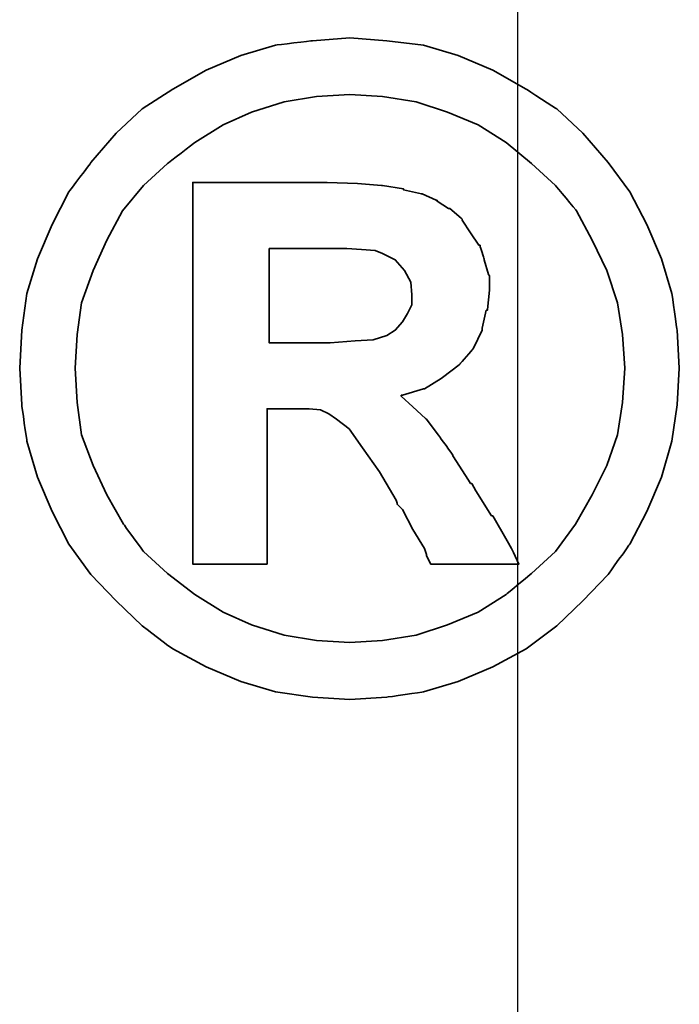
# Model space of a CAD drawing. Header units: millimetres. Extents: x -2774 to 3135, y -1571 to 860.
# Tile 253 of 256: x -2366.54 to -2364.87, y -215.31 to -212.8. Entities that reach past the tile are written whole.
import ezdxf

# ---------------------------------------------------------------- set-up
doc = ezdxf.new("R2010")
doc.units = ezdxf.units.MM
doc.layers.get('0').update_dxf_attribs({"linetype": 'CONTINUOUS'})
doc.layers.add('DIM', color=4, linetype='CONTINUOUS')
doc.layers.add('layer 1', color=7, linetype='CONTINUOUS')

# ---------------------------------------------------------------- blocks, each defined once
blk = doc.blocks.new('TBI MOTION logo(完整正式版)')
at = {"layer": 'layer 1', "color": 22, "lineweight": 35}
for points, knots in [([(81.20634, 4.98624), (81.20634, 4.98624), (81.18649, 5.32862), (81.18649, 5.32862), (81.18649, 5.32862), (81.18649, 5.32862), (81.13886, 5.66206), (81.13886, 5.66206), (81.13886, 5.66206), (81.13886, 5.66206), (81.04359, 5.97764), (81.04359, 5.97764), (81.04359, 5.97764), (81.04359, 5.97764), (80.91061, 6.29124), (80.91061, 6.29124), (80.91061, 6.29124), (80.91061, 6.29124), (80.75778, 6.58697), (80.75778, 6.58697), (80.75778, 6.58697), (80.75778, 6.58697), (80.5593, 6.85294), (80.5593, 6.85294), (80.5593, 6.85294), (80.5593, 6.85294), (80.33105, 7.1189), (80.33105, 7.1189), (80.33105, 7.1189), (80.33105, 7.1189), (80.09287, 7.33921), (80.09287, 7.33921), (80.09287, 7.33921), (80.09287, 7.33921), (79.815, 7.51982), (79.815, 7.51982), (79.815, 7.51982), (79.815, 7.51982), (79.51133, 7.69051), (79.51133, 7.69051), (79.51133, 7.69051), (79.51133, 7.69051), (79.19773, 7.8235), (79.19773, 7.8235), (79.19773, 7.8235), (79.19773, 7.8235), (78.88215, 7.91877), (78.88215, 7.91877), (78.88215, 7.91877), (78.88215, 7.91877), (78.54871, 7.95846), (78.54871, 7.95846), (78.54871, 7.95846), (78.54871, 7.95846), (78.21526, 7.98625), (78.21526, 7.98625), (78.21526, 7.98625), (78.21526, 7.98625), (77.87388, 7.95846), (77.87388, 7.95846), (77.87388, 7.95846), (77.87388, 7.95846), (77.54044, 7.91877), (77.54044, 7.91877), (77.54044, 7.91877), (77.54044, 7.91877), (77.22485, 7.8235), (77.22485, 7.8235), (77.22485, 7.8235), (77.22485, 7.8235), (76.91027, 7.69051), (76.91027, 7.69051), (76.91027, 7.69051), (76.91027, 7.69051), (76.6056, 7.51982), (76.6056, 7.51982), (76.6056, 7.51982), (76.6056, 7.51982), (76.32972, 7.33921), (76.32972, 7.33921), (76.32972, 7.33921), (76.32972, 7.33921), (76.09154, 7.1189), (76.09154, 7.1189), (76.09154, 7.1189), (76.09154, 7.1189), (75.86329, 6.85294), (75.86329, 6.85294), (75.86329, 6.85294), (75.86329, 6.85294), (75.66382, 6.58697), (75.66382, 6.58697), (75.66382, 6.58697), (75.66382, 6.58697), (75.51099, 6.29124), (75.51099, 6.29124), (75.51099, 6.29124), (75.51099, 6.29124), (75.37702, 5.97764), (75.37702, 5.97764), (75.37702, 5.97764), (75.37702, 5.97764), (75.28175, 5.66206), (75.28175, 5.66206), (75.28175, 5.66206), (75.28175, 5.66206), (75.23411, 5.32862), (75.23411, 5.32862), (75.23411, 5.32862), (75.23411, 5.32862), (75.21625, 4.98624), (75.21625, 4.98624), (75.21625, 4.98624), (75.21625, 4.98624), (75.23411, 4.6528), (75.23411, 4.6528), (75.23411, 4.6528), (75.23411, 4.6528), (75.28175, 4.32035), (75.28175, 4.32035), (75.28175, 4.32035), (75.28175, 4.32035), (75.37702, 3.99583), (75.37702, 3.99583), (75.37702, 3.99583), (75.37702, 3.99583), (75.51099, 3.68224), (75.51099, 3.68224), (75.51099, 3.68224), (75.51099, 3.68224), (75.66382, 3.38749), (75.66382, 3.38749), (75.66382, 3.38749), (75.66382, 3.38749), (75.86329, 3.10963), (75.86329, 3.10963), (75.86329, 3.10963), (75.86329, 3.10963), (76.09154, 2.87145), (76.09154, 2.87145), (76.09154, 2.87145), (76.09154, 2.87145), (76.32972, 2.6432), (76.32972, 2.6432), (76.32972, 2.6432), (76.32972, 2.6432), (76.6056, 2.43381), (76.6056, 2.43381), (76.6056, 2.43381), (76.6056, 2.43381), (76.91027, 2.27205), (76.91027, 2.27205), (76.91027, 2.27205), (76.91027, 2.27205), (77.22485, 2.13906), (77.22485, 2.13906), (77.22485, 2.13906), (77.22485, 2.13906), (77.54044, 2.0438), (77.54044, 2.0438), (77.54044, 2.0438), (77.54044, 2.0438), (77.87388, 1.99616), (77.87388, 1.99616), (77.87388, 1.99616), (77.87388, 1.99616), (78.21526, 1.97631), (78.21526, 1.97631), (78.21526, 1.97631), (78.21526, 1.97631), (78.54871, 1.99616), (78.54871, 1.99616), (78.54871, 1.99616), (78.54871, 1.99616), (78.88215, 2.0438), (78.88215, 2.0438), (78.88215, 2.0438), (78.88215, 2.0438), (79.19773, 2.13906), (79.19773, 2.13906), (79.19773, 2.13906), (79.19773, 2.13906), (79.51133, 2.27205), (79.51133, 2.27205), (79.51133, 2.27205), (79.51133, 2.27205), (79.815, 2.43381), (79.815, 2.43381), (79.815, 2.43381), (79.815, 2.43381), (80.09287, 2.6432), (80.09287, 2.6432), (80.09287, 2.6432), (80.09287, 2.6432), (80.33105, 2.87145), (80.33105, 2.87145), (80.33105, 2.87145), (80.33105, 2.87145), (80.5593, 3.10963), (80.5593, 3.10963), (80.5593, 3.10963), (80.5593, 3.10963), (80.75778, 3.38749), (80.75778, 3.38749), (80.75778, 3.38749), (80.75778, 3.38749), (80.91061, 3.68224), (80.91061, 3.68224), (80.91061, 3.68224), (80.91061, 3.68224), (81.04359, 3.99583), (81.04359, 3.99583), (81.04359, 3.99583), (81.04359, 3.99583), (81.13886, 4.32035), (81.13886, 4.32035), (81.13886, 4.32035), (81.13886, 4.32035), (81.18649, 4.6528), (81.18649, 4.6528), (81.18649, 4.6528), (81.18649, 4.6528), (81.20634, 4.98624), (81.20634, 4.98624)], [0, 0, 0, 0, 0.0178571, 0.0178571, 0.0178571, 0.0178572, 0.0357143, 0.0357143, 0.0357143, 0.0357143, 0.0535714, 0.0535714, 0.0535714, 0.0535714, 0.0714286, 0.0714286, 0.0714286, 0.0714286, 0.0892857, 0.0892857, 0.0892857, 0.0892857, 0.1071429, 0.1071429, 0.1071429, 0.1071429, 0.125, 0.125, 0.125, 0.125, 0.1428571, 0.1428571, 0.1428571, 0.1428572, 0.1607143, 0.1607143, 0.1607143, 0.1607143, 0.1785714, 0.1785714, 0.1785714, 0.1785714, 0.1964286, 0.1964286, 0.1964286, 0.1964286, 0.2142857, 0.2142857, 0.2142857, 0.2142857, 0.2321429, 0.2321429, 0.2321429, 0.2321429, 0.25, 0.25, 0.25, 0.25, 0.2678571, 0.2678571, 0.2678571, 0.2678572, 0.2857143, 0.2857143, 0.2857143, 0.2857143, 0.3035714, 0.3035714, 0.3035714, 0.3035714, 0.3214286, 0.3214286, 0.3214286, 0.3214286, 0.3392857, 0.3392857, 0.3392857, 0.3392857, 0.3571429, 0.3571429, 0.3571429, 0.3571429, 0.375, 0.375, 0.375, 0.375, 0.3928571, 0.3928571, 0.3928571, 0.3928572, 0.4107143, 0.4107143, 0.4107143, 0.4107143, 0.4285714, 0.4285714, 0.4285714, 0.4285714, 0.4464286, 0.4464286, 0.4464286, 0.4464286, 0.4642857, 0.4642857, 0.4642857, 0.4642857, 0.4821429, 0.4821429, 0.4821429, 0.4821429, 0.5, 0.5, 0.5, 0.5, 0.5178571, 0.5178571, 0.5178571, 0.5178572, 0.5357143, 0.5357143, 0.5357143, 0.5357143, 0.5535714, 0.5535714, 0.5535714, 0.5535714, 0.5714286, 0.5714286, 0.5714286, 0.5714286, 0.5892857, 0.5892857, 0.5892857, 0.5892857, 0.6071429, 0.6071429, 0.6071429, 0.6071429, 0.625, 0.625, 0.625, 0.625, 0.6428571, 0.6428571, 0.6428571, 0.6428572, 0.6607143, 0.6607143, 0.6607143, 0.6607143, 0.6785714, 0.6785714, 0.6785714, 0.6785714, 0.6964286, 0.6964286, 0.6964286, 0.6964286, 0.7142857, 0.7142857, 0.7142857, 0.7142857, 0.7321429, 0.7321429, 0.7321429, 0.7321429, 0.75, 0.75, 0.75, 0.75, 0.7678571, 0.7678571, 0.7678571, 0.7678572, 0.7857143, 0.7857143, 0.7857143, 0.7857143, 0.8035714, 0.8035714, 0.8035714, 0.8035714, 0.8214286, 0.8214286, 0.8214286, 0.8214286, 0.8392857, 0.8392857, 0.8392857, 0.8392857, 0.8571429, 0.8571429, 0.8571429, 0.8571429, 0.875, 0.875, 0.875, 0.875, 0.8928571, 0.8928571, 0.8928571, 0.8928572, 0.9107143, 0.9107143, 0.9107143, 0.9107143, 0.9285714, 0.9285714, 0.9285714, 0.9285714, 0.9464286, 0.9464286, 0.9464286, 0.9464286, 0.9642857, 0.9642857, 0.9642857, 0.9642857, 0.9821429, 0.9821429, 0.9821429, 0.9821429, 1, 1, 1, 1]), ([(80.71014, 4.98624), (80.71014, 4.98624), (80.69129, 5.29091), (80.69129, 5.29091), (80.69129, 5.29091), (80.69129, 5.29091), (80.64464, 5.57672), (80.64464, 5.57672), (80.64464, 5.57672), (80.64464, 5.57672), (80.54937, 5.87245), (80.54937, 5.87245), (80.54937, 5.87245), (80.54937, 5.87245), (80.41639, 6.14833), (80.41639, 6.14833), (80.41639, 6.14833), (80.41639, 6.14833), (80.27349, 6.41429), (80.27349, 6.41429), (80.27349, 6.41429), (80.27349, 6.41429), (80.08295, 6.64255), (80.08295, 6.64255), (80.08295, 6.64255), (80.08295, 6.64255), (79.86264, 6.84301), (79.86264, 6.84301), (79.86264, 6.84301), (79.86264, 6.84301), (79.63439, 7.03355), (79.63439, 7.03355), (79.63439, 7.03355), (79.63439, 7.03355), (79.37835, 7.1963), (79.37835, 7.1963), (79.37835, 7.1963), (79.37835, 7.1963), (79.10246, 7.30944), (79.10246, 7.30944), (79.10246, 7.30944), (79.10246, 7.30944), (78.81665, 7.40471), (78.81665, 7.40471), (78.81665, 7.40471), (78.81665, 7.40471), (78.511, 7.45234), (78.511, 7.45234), (78.511, 7.45234), (78.511, 7.45234), (78.21526, 7.47219), (78.21526, 7.47219), (78.21526, 7.47219), (78.21526, 7.47219), (77.9106, 7.45234), (77.9106, 7.45234), (77.9106, 7.45234), (77.9106, 7.45234), (77.61685, 7.40471), (77.61685, 7.40471), (77.61685, 7.40471), (77.61685, 7.40471), (77.32012, 7.30944), (77.32012, 7.30944), (77.32012, 7.30944), (77.32012, 7.30944), (77.06309, 7.1963), (77.06309, 7.1963), (77.06309, 7.1963), (77.06309, 7.1963), (76.80606, 7.03355), (76.80606, 7.03355), (76.80606, 7.03355), (76.80606, 7.03355), (76.55797, 6.84301), (76.55797, 6.84301), (76.55797, 6.84301), (76.55797, 6.84301), (76.34063, 6.64255), (76.34063, 6.64255), (76.34063, 6.64255), (76.34063, 6.64255), (76.1491, 6.41429), (76.1491, 6.41429), (76.1491, 6.41429), (76.1491, 6.41429), (76.0062, 6.14833), (76.0062, 6.14833), (76.0062, 6.14833), (76.0062, 6.14833), (75.88314, 5.87245), (75.88314, 5.87245), (75.88314, 5.87245), (75.88314, 5.87245), (75.77794, 5.57672), (75.77794, 5.57672), (75.77794, 5.57672), (75.77794, 5.57672), (75.73924, 5.29091), (75.73924, 5.29091), (75.73924, 5.29091), (75.73924, 5.29091), (75.72039, 4.98624), (75.72039, 4.98624), (75.72039, 4.98624), (75.72039, 4.98624), (75.73924, 4.67165), (75.73924, 4.67165), (75.73924, 4.67165), (75.73924, 4.67165), (75.77794, 4.37791), (75.77794, 4.37791), (75.77794, 4.37791), (75.77794, 4.37791), (75.88314, 4.10102), (75.88314, 4.10102), (75.88314, 4.10102), (75.88314, 4.10102), (76.0062, 3.83407), (76.0062, 3.83407), (76.0062, 3.83407), (76.0062, 3.83407), (76.15902, 3.56811), (76.15902, 3.56811), (76.15902, 3.56811), (76.15902, 3.56811), (76.34063, 3.32001), (76.34063, 3.32001), (76.34063, 3.32001), (76.34063, 3.32001), (76.55797, 3.11955), (76.55797, 3.11955), (76.55797, 3.11955), (76.55797, 3.11955), (76.80606, 2.92901), (76.80606, 2.92901), (76.80606, 2.92901), (76.80606, 2.92901), (77.06309, 2.76725), (77.06309, 2.76725), (77.06309, 2.76725), (77.06309, 2.76725), (77.32012, 2.65412), (77.32012, 2.65412), (77.32012, 2.65412), (77.32012, 2.65412), (77.61685, 2.55786), (77.61685, 2.55786), (77.61685, 2.55786), (77.61685, 2.55786), (77.9106, 2.51022), (77.9106, 2.51022), (77.9106, 2.51022), (77.9106, 2.51022), (78.21526, 2.49137), (78.21526, 2.49137), (78.21526, 2.49137), (78.21526, 2.49137), (78.511, 2.51022), (78.511, 2.51022), (78.511, 2.51022), (78.511, 2.51022), (78.81665, 2.55786), (78.81665, 2.55786), (78.81665, 2.55786), (78.81665, 2.55786), (79.10246, 2.65412), (79.10246, 2.65412), (79.10246, 2.65412), (79.10246, 2.65412), (79.37835, 2.76725), (79.37835, 2.76725), (79.37835, 2.76725), (79.37835, 2.76725), (79.63439, 2.92901), (79.63439, 2.92901), (79.63439, 2.92901), (79.63439, 2.92901), (79.86264, 3.11955), (79.86264, 3.11955), (79.86264, 3.11955), (79.86264, 3.11955), (80.08295, 3.32001), (80.08295, 3.32001), (80.08295, 3.32001), (80.08295, 3.32001), (80.26356, 3.56811), (80.26356, 3.56811), (80.26356, 3.56811), (80.26356, 3.56811), (80.41639, 3.83407), (80.41639, 3.83407), (80.41639, 3.83407), (80.41639, 3.83407), (80.54937, 4.10102), (80.54937, 4.10102), (80.54937, 4.10102), (80.54937, 4.10102), (80.64464, 4.37791), (80.64464, 4.37791), (80.64464, 4.37791), (80.64464, 4.37791), (80.69129, 4.67165), (80.69129, 4.67165), (80.69129, 4.67165), (80.69129, 4.67165), (80.71014, 4.98624), (80.71014, 4.98624)], [0, 0, 0, 0, 0.0192308, 0.0192308, 0.0192308, 0.0192308, 0.0384615, 0.0384615, 0.0384615, 0.0384615, 0.0576923, 0.0576923, 0.0576923, 0.0576923, 0.0769231, 0.0769231, 0.0769231, 0.0769231, 0.0961538, 0.0961538, 0.0961538, 0.0961539, 0.1153846, 0.1153846, 0.1153846, 0.1153846, 0.1346154, 0.1346154, 0.1346154, 0.1346154, 0.1538462, 0.1538462, 0.1538462, 0.1538462, 0.1730769, 0.1730769, 0.1730769, 0.1730769, 0.1923077, 0.1923077, 0.1923077, 0.1923077, 0.2115385, 0.2115385, 0.2115385, 0.2115385, 0.2307692, 0.2307692, 0.2307692, 0.2307692, 0.25, 0.25, 0.25, 0.25, 0.2692308, 0.2692308, 0.2692308, 0.2692308, 0.2884615, 0.2884615, 0.2884615, 0.2884615, 0.3076923, 0.3076923, 0.3076923, 0.3076923, 0.3269231, 0.3269231, 0.3269231, 0.3269231, 0.3461538, 0.3461538, 0.3461538, 0.3461539, 0.3653846, 0.3653846, 0.3653846, 0.3653846, 0.3846154, 0.3846154, 0.3846154, 0.3846154, 0.4038462, 0.4038462, 0.4038462, 0.4038462, 0.4230769, 0.4230769, 0.4230769, 0.4230769, 0.4423077, 0.4423077, 0.4423077, 0.4423077, 0.4615385, 0.4615385, 0.4615385, 0.4615385, 0.4807692, 0.4807692, 0.4807692, 0.4807692, 0.5, 0.5, 0.5, 0.5, 0.5192308, 0.5192308, 0.5192308, 0.5192308, 0.5384615, 0.5384615, 0.5384615, 0.5384615, 0.5576923, 0.5576923, 0.5576923, 0.5576923, 0.5769231, 0.5769231, 0.5769231, 0.5769231, 0.5961538, 0.5961538, 0.5961538, 0.5961539, 0.6153846, 0.6153846, 0.6153846, 0.6153846, 0.6346154, 0.6346154, 0.6346154, 0.6346154, 0.6538462, 0.6538462, 0.6538462, 0.6538462, 0.6730769, 0.6730769, 0.6730769, 0.6730769, 0.6923077, 0.6923077, 0.6923077, 0.6923077, 0.7115385, 0.7115385, 0.7115385, 0.7115385, 0.7307692, 0.7307692, 0.7307692, 0.7307692, 0.75, 0.75, 0.75, 0.75, 0.7692308, 0.7692308, 0.7692308, 0.7692308, 0.7884615, 0.7884615, 0.7884615, 0.7884615, 0.8076923, 0.8076923, 0.8076923, 0.8076923, 0.8269231, 0.8269231, 0.8269231, 0.8269231, 0.8461538, 0.8461538, 0.8461538, 0.8461539, 0.8653846, 0.8653846, 0.8653846, 0.8653846, 0.8846154, 0.8846154, 0.8846154, 0.8846154, 0.9038462, 0.9038462, 0.9038462, 0.9038462, 0.9230769, 0.9230769, 0.9230769, 0.9230769, 0.9423077, 0.9423077, 0.9423077, 0.9423077, 0.9615385, 0.9615385, 0.9615385, 0.9615385, 0.9807692, 0.9807692, 0.9807692, 0.9807692, 1, 1, 1, 1]), ([(76.78721, 3.2823), (76.78721, 3.2823), (76.78721, 3.32001), (76.78721, 3.32001), (76.78721, 3.32001), (76.78721, 3.32001), (76.78721, 3.42422), (76.78721, 3.42422), (76.78721, 3.42422), (76.78721, 3.42422), (76.78721, 3.59689), (76.78721, 3.59689), (76.78721, 3.59689), (76.78721, 3.59689), (76.78721, 3.80529), (76.78721, 3.80529), (76.78721, 3.80529), (76.78721, 3.80529), (76.78721, 4.0524), (76.78721, 4.0524), (76.78721, 4.0524), (76.78721, 4.0524), (76.78721, 4.32035), (76.78721, 4.32035), (76.78721, 4.32035), (76.78721, 4.32035), (76.78721, 4.92868), (76.78721, 4.92868), (76.78721, 4.92868), (76.78721, 4.92868), (76.78721, 5.53801), (76.78721, 5.53801), (76.78721, 5.53801), (76.78721, 5.53801), (76.78721, 5.82482), (76.78721, 5.82482), (76.78721, 5.82482), (76.78721, 5.82482), (76.78721, 6.07291), (76.78721, 6.07291), (76.78721, 6.07291), (76.78721, 6.07291), (76.78721, 6.30017), (76.78721, 6.30017), (76.78721, 6.30017), (76.78721, 6.30017), (76.78721, 6.45399), (76.78721, 6.45399), (76.78721, 6.45399), (76.78721, 6.45399), (76.78721, 6.5572), (76.78721, 6.5572), (76.78721, 6.5572), (76.78721, 6.5572), (76.78721, 6.59689), (76.78721, 6.59689), (76.78721, 6.59689), (76.78721, 6.59689), (76.78721, 6.67232), (76.78721, 6.67232), (76.78721, 6.67232), (76.78721, 6.67232), (76.8537, 6.67232), (76.8537, 6.67232), (76.8537, 6.67232), (76.8537, 6.67232), (76.87355, 6.67232), (76.87355, 6.67232), (76.87355, 6.67232), (76.87355, 6.67232), (76.91027, 6.67232), (76.91027, 6.67232), (76.91027, 6.67232), (76.91027, 6.67232), (77.04424, 6.67232), (77.04424, 6.67232), (77.04424, 6.67232), (77.04424, 6.67232), (77.22485, 6.67232), (77.22485, 6.67232), (77.22485, 6.67232), (77.22485, 6.67232), (77.43524, 6.67232), (77.43524, 6.67232), (77.43524, 6.67232), (77.43524, 6.67232), (77.65357, 6.67232), (77.65357, 6.67232), (77.65357, 6.67232), (77.65357, 6.67232), (77.82625, 6.67232), (77.82625, 6.67232), (77.82625, 6.67232), (77.82625, 6.67232), (77.94037, 6.67232), (77.94037, 6.67232), (77.94037, 6.67232), (77.94037, 6.67232), (77.97709, 6.67232), (77.97709, 6.67232), (77.97709, 6.67232), (77.97709, 6.67232), (77.99694, 6.67232), (77.99694, 6.67232), (77.99694, 6.67232), (77.99694, 6.67232), (78.00686, 6.67232), (78.00686, 6.67232), (78.00686, 6.67232), (78.00686, 6.67232), (78.28275, 6.6624), (78.28275, 6.6624), (78.28275, 6.6624), (78.28275, 6.6624), (78.50107, 6.64255), (78.50107, 6.64255), (78.50107, 6.64255), (78.50107, 6.64255), (78.511, 6.64255), (78.511, 6.64255), (78.511, 6.64255), (78.511, 6.64255), (78.70154, 6.61476), (78.70154, 6.61476), (78.70154, 6.61476), (78.70154, 6.61476), (78.70154, 6.60483), (78.70154, 6.60483), (78.70154, 6.60483), (78.70154, 6.60483), (78.86429, 6.56713), (78.86429, 6.56713), (78.86429, 6.56713), (78.86429, 6.56713), (78.87223, 6.56713), (78.87223, 6.56713), (78.87223, 6.56713), (78.87223, 6.56713), (78.99727, 6.51056), (78.99727, 6.51056), (78.99727, 6.51056), (78.99727, 6.51056), (79.00719, 6.51056), (79.00719, 6.51056), (79.00719, 6.51056), (79.00719, 6.51056), (79.00719, 6.50162), (79.00719, 6.50162), (79.00719, 6.50162), (79.00719, 6.50162), (79.1104, 6.43415), (79.1104, 6.43415), (79.1104, 6.43415), (79.1104, 6.43415), (79.12132, 6.43415), (79.12132, 6.43415), (79.12132, 6.43415), (79.12132, 6.43415), (79.22552, 6.34781), (79.22552, 6.34781), (79.22552, 6.34781), (79.22552, 6.34781), (79.23544, 6.33888), (79.23544, 6.33888), (79.23544, 6.33888), (79.23544, 6.33888), (79.23544, 6.32895), (79.23544, 6.32895), (79.23544, 6.32895), (79.23544, 6.32895), (79.31087, 6.21483), (79.31087, 6.21483), (79.31087, 6.21483), (79.31087, 6.21483), (79.38629, 6.1007), (79.38629, 6.1007), (79.38629, 6.1007), (79.38629, 6.1007), (79.3972, 6.1007), (79.3972, 6.1007), (79.3972, 6.1007), (79.3972, 6.1007), (79.3972, 6.09078), (79.3972, 6.09078), (79.3972, 6.09078), (79.3972, 6.09078), (79.43392, 5.97764), (79.43392, 5.97764), (79.43392, 5.97764), (79.43392, 5.97764), (79.43392, 5.96772), (79.43392, 5.96772), (79.43392, 5.96772), (79.43392, 5.96772), (79.47362, 5.83474), (79.47362, 5.83474), (79.47362, 5.83474), (79.47362, 5.83474), (79.48156, 5.82482), (79.48156, 5.82482), (79.48156, 5.82482), (79.48156, 5.82482), (79.48156, 5.69977), (79.48156, 5.69977), (79.48156, 5.69977), (79.48156, 5.69977), (79.48156, 5.69183), (79.48156, 5.69183), (79.48156, 5.69183), (79.48156, 5.69183), (79.4637, 5.51915), (79.4637, 5.51915), (79.4637, 5.51915), (79.4637, 5.51915), (79.4637, 5.51122), (79.4637, 5.51122), (79.4637, 5.51122), (79.4637, 5.51122), (79.45377, 5.51122), (79.45377, 5.51122), (79.45377, 5.51122), (79.45377, 5.51122), (79.41507, 5.34847), (79.41507, 5.34847), (79.41507, 5.34847), (79.41507, 5.34847), (79.41507, 5.33854), (79.41507, 5.33854), (79.41507, 5.33854), (79.41507, 5.33854), (79.41507, 5.32862), (79.41507, 5.32862), (79.41507, 5.32862), (79.41507, 5.32862), (79.33865, 5.16785), (79.33865, 5.16785), (79.33865, 5.16785), (79.33865, 5.16785), (79.33071, 5.15693), (79.33071, 5.15693), (79.33071, 5.15693), (79.33071, 5.15693), (79.2156, 5.02495), (79.2156, 5.02495), (79.2156, 5.02495), (79.2156, 5.02495), (79.20567, 5.01502), (79.20567, 5.01502), (79.20567, 5.01502), (79.20567, 5.01502), (79.05483, 4.89991), (79.05483, 4.89991), (79.05483, 4.89991), (79.05483, 4.89991), (79.04491, 4.89197), (79.04491, 4.89197), (79.04491, 4.89197), (79.04491, 4.89197), (78.89208, 4.7967), (78.89208, 4.7967), (78.89208, 4.7967), (78.89208, 4.7967), (78.88215, 4.7967), (78.88215, 4.7967), (78.88215, 4.7967), (78.88215, 4.7967), (78.69161, 4.73913), (78.69161, 4.73913), (78.69161, 4.73913), (78.69161, 4.73913), (78.68169, 4.73913), (78.68169, 4.73913), (78.68169, 4.73913), (78.68169, 4.73913), (78.68169, 4.72921), (78.68169, 4.72921), (78.68169, 4.72921), (78.68169, 4.72921), (78.78688, 4.63394), (78.78688, 4.63394), (78.78688, 4.63394), (78.78688, 4.63394), (78.902, 4.52875), (78.902, 4.52875), (78.902, 4.52875), (78.902, 4.52875), (78.91093, 4.52081), (78.91093, 4.52081), (78.91093, 4.52081), (78.91093, 4.52081), (79.02506, 4.36798), (79.02506, 4.36798), (79.02506, 4.36798), (79.02506, 4.36798), (79.1501, 4.1953), (79.1501, 4.1953), (79.1501, 4.1953), (79.1501, 4.1953), (79.1501, 4.18736), (79.1501, 4.18736), (79.1501, 4.18736), (79.1501, 4.18736), (79.29201, 3.96705), (79.29201, 3.96705), (79.29201, 3.96705), (79.29201, 3.96705), (79.31087, 3.93828), (79.31087, 3.93828), (79.31087, 3.93828), (79.31087, 3.93828), (79.32079, 3.93828), (79.32079, 3.93828), (79.32079, 3.93828), (79.32079, 3.93828), (79.3585, 3.87178), (79.3585, 3.87178), (79.3585, 3.87178), (79.3585, 3.87178), (79.50141, 3.64353), (79.50141, 3.64353), (79.50141, 3.64353), (79.50141, 3.64353), (79.51133, 3.64353), (79.51133, 3.64353), (79.51133, 3.64353), (79.51133, 3.64353), (79.64431, 3.41528), (79.64431, 3.41528), (79.64431, 3.41528), (79.64431, 3.41528), (79.68202, 3.3478), (79.68202, 3.3478), (79.68202, 3.3478), (79.68202, 3.3478), (79.70187, 3.31009), (79.70187, 3.31009), (79.70187, 3.31009), (79.70187, 3.31009), (79.7495, 3.2049), (79.7495, 3.2049), (79.7495, 3.2049), (79.7495, 3.2049), (79.64431, 3.2049), (79.64431, 3.2049), (79.64431, 3.2049), (79.64431, 3.2049), (79.62546, 3.2049), (79.62546, 3.2049), (79.62546, 3.2049), (79.62546, 3.2049), (79.53912, 3.2049), (79.53912, 3.2049), (79.53912, 3.2049), (79.53912, 3.2049), (79.31087, 3.2049), (79.31087, 3.2049), (79.31087, 3.2049), (79.31087, 3.2049), (79.08262, 3.2049), (79.08262, 3.2049), (79.08262, 3.2049), (79.08262, 3.2049), (79.00719, 3.2049), (79.00719, 3.2049), (79.00719, 3.2049), (79.00719, 3.2049), (78.98735, 3.2049), (78.98735, 3.2049), (78.98735, 3.2049), (78.98735, 3.2049), (78.94964, 3.2049), (78.94964, 3.2049), (78.94964, 3.2049), (78.94964, 3.2049), (78.92979, 3.24459), (78.92979, 3.24459), (78.92979, 3.24459), (78.92979, 3.24459), (78.91093, 3.2823), (78.91093, 3.2823), (78.91093, 3.2823), (78.91093, 3.2823), (78.91093, 3.29223), (78.91093, 3.29223), (78.91093, 3.29223), (78.91093, 3.29223), (78.89208, 3.3478), (78.89208, 3.3478), (78.89208, 3.3478), (78.89208, 3.3478), (78.78688, 3.52048), (78.78688, 3.52048), (78.78688, 3.52048), (78.78688, 3.52048), (78.69161, 3.7001), (78.69161, 3.7001), (78.69161, 3.7001), (78.69161, 3.7001), (78.6539, 3.7388), (78.6539, 3.7388), (78.6539, 3.7388), (78.6539, 3.7388), (78.64398, 3.74873), (78.64398, 3.74873), (78.64398, 3.74873), (78.64398, 3.74873), (78.64398, 3.75766), (78.64398, 3.75766), (78.64398, 3.75766), (78.64398, 3.75766), (78.63405, 3.78644), (78.63405, 3.78644), (78.63405, 3.78644), (78.63405, 3.78644), (78.48321, 4.04347), (78.48321, 4.04347), (78.48321, 4.04347), (78.48321, 4.04347), (78.33038, 4.2618), (78.33038, 4.2618), (78.33038, 4.2618), (78.33038, 4.2618), (78.20732, 4.43447), (78.20732, 4.43447), (78.20732, 4.43447), (78.20732, 4.43447), (78.09221, 4.52081), (78.09221, 4.52081), (78.09221, 4.52081), (78.09221, 4.52081), (78.02472, 4.56845), (78.02472, 4.56845), (78.02472, 4.56845), (78.02472, 4.56845), (77.9493, 4.60616), (77.9493, 4.60616), (77.9493, 4.60616), (77.9493, 4.60616), (77.8451, 4.61608), (77.8451, 4.61608), (77.8451, 4.61608), (77.8451, 4.61608), (77.71113, 4.61608), (77.71113, 4.61608), (77.71113, 4.61608), (77.71113, 4.61608), (77.69128, 4.61608), (77.69128, 4.61608), (77.69128, 4.61608), (77.69128, 4.61608), (77.67342, 4.61608), (77.67342, 4.61608), (77.67342, 4.61608), (77.67342, 4.61608), (77.5583, 4.61608), (77.5583, 4.61608), (77.5583, 4.61608), (77.5583, 4.61608), (77.46303, 4.61608), (77.46303, 4.61608), (77.46303, 4.61608), (77.46303, 4.61608), (77.46303, 4.54761), (77.46303, 4.54761), (77.46303, 4.54761), (77.46303, 4.54761), (77.46303, 4.47318), (77.46303, 4.47318), (77.46303, 4.47318), (77.46303, 4.47318), (77.46303, 4.24294), (77.46303, 4.24294), (77.46303, 4.24294), (77.46303, 4.24294), (77.46303, 3.99583), (77.46303, 3.99583), (77.46303, 3.99583), (77.46303, 3.99583), (77.46303, 3.72888), (77.46303, 3.72888), (77.46303, 3.72888), (77.46303, 3.72888), (77.46303, 3.51055), (77.46303, 3.51055), (77.46303, 3.51055), (77.46303, 3.51055), (77.46303, 3.42422), (77.46303, 3.42422), (77.46303, 3.42422), (77.46303, 3.42422), (77.46303, 3.35773), (77.46303, 3.35773), (77.46303, 3.35773), (77.46303, 3.35773), (77.46303, 3.30017), (77.46303, 3.30017), (77.46303, 3.30017), (77.46303, 3.30017), (77.46303, 3.2823), (77.46303, 3.2823), (77.46303, 3.2823), (77.46303, 3.2823), (77.46303, 3.2049), (77.46303, 3.2049), (77.46303, 3.2049), (77.46303, 3.2049), (77.39753, 3.2049), (77.39753, 3.2049), (77.39753, 3.2049), (77.39753, 3.2049), (77.37768, 3.2049), (77.37768, 3.2049), (77.37768, 3.2049), (77.37768, 3.2049), (77.32012, 3.2049), (77.32012, 3.2049), (77.32012, 3.2049), (77.32012, 3.2049), (77.12165, 3.2049), (77.12165, 3.2049), (77.12165, 3.2049), (77.12165, 3.2049), (76.94897, 3.2049), (76.94897, 3.2049), (76.94897, 3.2049), (76.94897, 3.2049), (76.8924, 3.2049), (76.8924, 3.2049), (76.8924, 3.2049), (76.8924, 3.2049), (76.8537, 3.2049), (76.8537, 3.2049), (76.8537, 3.2049), (76.8537, 3.2049), (76.78721, 3.2049), (76.78721, 3.2049), (76.78721, 3.2049), (76.78721, 3.2049), (76.78721, 3.2823), (76.78721, 3.2823)], [0, 0, 0, 0, 0.0074074, 0.0074074, 0.0074074, 0.0074074, 0.0148148, 0.0148148, 0.0148148, 0.0148148, 0.0222222, 0.0222222, 0.0222222, 0.0222222, 0.0296296, 0.0296296, 0.0296296, 0.0296296, 0.037037, 0.037037, 0.037037, 0.037037, 0.0444444, 0.0444444, 0.0444444, 0.0444445, 0.0518519, 0.0518519, 0.0518519, 0.0518519, 0.0592593, 0.0592593, 0.0592593, 0.0592593, 0.0666667, 0.0666667, 0.0666667, 0.0666667, 0.0740741, 0.0740741, 0.0740741, 0.0740741, 0.0814815, 0.0814815, 0.0814815, 0.0814815, 0.0888889, 0.0888889, 0.0888889, 0.0888889, 0.0962963, 0.0962963, 0.0962963, 0.0962963, 0.1037037, 0.1037037, 0.1037037, 0.1037037, 0.1111111, 0.1111111, 0.1111111, 0.1111111, 0.1185185, 0.1185185, 0.1185185, 0.1185185, 0.1259259, 0.1259259, 0.1259259, 0.1259259, 0.1333333, 0.1333333, 0.1333333, 0.1333333, 0.1407407, 0.1407407, 0.1407407, 0.1407408, 0.1481481, 0.1481481, 0.1481481, 0.1481482, 0.1555556, 0.1555556, 0.1555556, 0.1555556, 0.162963, 0.162963, 0.162963, 0.162963, 0.1703704, 0.1703704, 0.1703704, 0.1703704, 0.1777778, 0.1777778, 0.1777778, 0.1777778, 0.1851852, 0.1851852, 0.1851852, 0.1851852, 0.1925926, 0.1925926, 0.1925926, 0.1925926, 0.2, 0.2, 0.2, 0.2, 0.2074074, 0.2074074, 0.2074074, 0.2074074, 0.2148148, 0.2148148, 0.2148148, 0.2148148, 0.2222222, 0.2222222, 0.2222222, 0.2222222, 0.2296296, 0.2296296, 0.2296296, 0.2296296, 0.237037, 0.237037, 0.237037, 0.237037, 0.2444444, 0.2444444, 0.2444444, 0.2444445, 0.2518519, 0.2518519, 0.2518519, 0.2518519, 0.2592593, 0.2592593, 0.2592593, 0.2592593, 0.2666667, 0.2666667, 0.2666667, 0.2666667, 0.2740741, 0.2740741, 0.2740741, 0.2740741, 0.2814815, 0.2814815, 0.2814815, 0.2814815, 0.2888889, 0.2888889, 0.2888889, 0.2888889, 0.2962963, 0.2962963, 0.2962963, 0.2962963, 0.3037037, 0.3037037, 0.3037037, 0.3037037, 0.3111111, 0.3111111, 0.3111111, 0.3111111, 0.3185185, 0.3185185, 0.3185185, 0.3185185, 0.3259259, 0.3259259, 0.3259259, 0.3259259, 0.3333333, 0.3333333, 0.3333333, 0.3333333, 0.3407407, 0.3407407, 0.3407407, 0.3407408, 0.3481481, 0.3481481, 0.3481481, 0.3481482, 0.3555556, 0.3555556, 0.3555556, 0.3555556, 0.362963, 0.362963, 0.362963, 0.362963, 0.3703704, 0.3703704, 0.3703704, 0.3703704, 0.3777778, 0.3777778, 0.3777778, 0.3777778, 0.3851852, 0.3851852, 0.3851852, 0.3851852, 0.3925926, 0.3925926, 0.3925926, 0.3925926, 0.4, 0.4, 0.4, 0.4, 0.4074074, 0.4074074, 0.4074074, 0.4074074, 0.4148148, 0.4148148, 0.4148148, 0.4148148, 0.4222222, 0.4222222, 0.4222222, 0.4222222, 0.4296296, 0.4296296, 0.4296296, 0.4296296, 0.437037, 0.437037, 0.437037, 0.437037, 0.4444444, 0.4444444, 0.4444444, 0.4444445, 0.4518519, 0.4518519, 0.4518519, 0.4518519, 0.4592593, 0.4592593, 0.4592593, 0.4592593, 0.4666667, 0.4666667, 0.4666667, 0.4666667, 0.4740741, 0.4740741, 0.4740741, 0.4740741, 0.4814815, 0.4814815, 0.4814815, 0.4814815, 0.4888889, 0.4888889, 0.4888889, 0.4888889, 0.4962963, 0.4962963, 0.4962963, 0.4962963, 0.5037037, 0.5037037, 0.5037037, 0.5037037, 0.5111111, 0.5111111, 0.5111111, 0.5111111, 0.5185185, 0.5185185, 0.5185185, 0.5185185, 0.5259259, 0.5259259, 0.5259259, 0.5259259, 0.5333333, 0.5333333, 0.5333333, 0.5333333, 0.5407407, 0.5407407, 0.5407407, 0.5407408, 0.5481481, 0.5481481, 0.5481481, 0.5481482, 0.5555556, 0.5555556, 0.5555556, 0.5555556, 0.562963, 0.562963, 0.562963, 0.562963, 0.5703704, 0.5703704, 0.5703704, 0.5703704, 0.5777778, 0.5777778, 0.5777778, 0.5777778, 0.5851852, 0.5851852, 0.5851852, 0.5851852, 0.5925926, 0.5925926, 0.5925926, 0.5925926, 0.6, 0.6, 0.6, 0.6, 0.6074074, 0.6074074, 0.6074074, 0.6074074, 0.6148148, 0.6148148, 0.6148148, 0.6148148, 0.6222222, 0.6222222, 0.6222222, 0.6222222, 0.6296296, 0.6296296, 0.6296296, 0.6296296, 0.637037, 0.637037, 0.637037, 0.637037, 0.6444444, 0.6444444, 0.6444444, 0.6444445, 0.6518519, 0.6518519, 0.6518519, 0.6518519, 0.6592593, 0.6592593, 0.6592593, 0.6592593, 0.6666667, 0.6666667, 0.6666667, 0.6666667, 0.6740741, 0.6740741, 0.6740741, 0.6740741, 0.6814815, 0.6814815, 0.6814815, 0.6814815, 0.6888889, 0.6888889, 0.6888889, 0.6888889, 0.6962963, 0.6962963, 0.6962963, 0.6962963, 0.7037037, 0.7037037, 0.7037037, 0.7037037, 0.7111111, 0.7111111, 0.7111111, 0.7111111, 0.7185185, 0.7185185, 0.7185185, 0.7185185, 0.7259259, 0.7259259, 0.7259259, 0.7259259, 0.7333333, 0.7333333, 0.7333333, 0.7333333, 0.7407407, 0.7407407, 0.7407407, 0.7407408, 0.7481481, 0.7481481, 0.7481481, 0.7481482, 0.7555556, 0.7555556, 0.7555556, 0.7555556, 0.762963, 0.762963, 0.762963, 0.762963, 0.7703704, 0.7703704, 0.7703704, 0.7703704, 0.7777778, 0.7777778, 0.7777778, 0.7777778, 0.7851852, 0.7851852, 0.7851852, 0.7851852, 0.7925926, 0.7925926, 0.7925926, 0.7925926, 0.8, 0.8, 0.8, 0.8, 0.8074074, 0.8074074, 0.8074074, 0.8074074, 0.8148148, 0.8148148, 0.8148148, 0.8148148, 0.8222222, 0.8222222, 0.8222222, 0.8222222, 0.8296296, 0.8296296, 0.8296296, 0.8296296, 0.837037, 0.837037, 0.837037, 0.837037, 0.8444444, 0.8444444, 0.8444444, 0.8444445, 0.8518519, 0.8518519, 0.8518519, 0.8518519, 0.8592593, 0.8592593, 0.8592593, 0.8592593, 0.8666667, 0.8666667, 0.8666667, 0.8666667, 0.8740741, 0.8740741, 0.8740741, 0.8740741, 0.8814815, 0.8814815, 0.8814815, 0.8814815, 0.8888889, 0.8888889, 0.8888889, 0.8888889, 0.8962963, 0.8962963, 0.8962963, 0.8962963, 0.9037037, 0.9037037, 0.9037037, 0.9037037, 0.9111111, 0.9111111, 0.9111111, 0.9111111, 0.9185185, 0.9185185, 0.9185185, 0.9185185, 0.9259259, 0.9259259, 0.9259259, 0.9259259, 0.9333333, 0.9333333, 0.9333333, 0.9333333, 0.9407407, 0.9407407, 0.9407407, 0.9407408, 0.9481481, 0.9481481, 0.9481481, 0.9481482, 0.9555556, 0.9555556, 0.9555556, 0.9555556, 0.962963, 0.962963, 0.962963, 0.962963, 0.9703704, 0.9703704, 0.9703704, 0.9703704, 0.9777778, 0.9777778, 0.9777778, 0.9777778, 0.9851852, 0.9851852, 0.9851852, 0.9851852, 0.9925926, 0.9925926, 0.9925926, 0.9925926, 1, 1, 1, 1]), ([(77.48288, 6.07291), (77.48288, 6.07291), (77.48288, 5.99551), (77.48288, 5.99551), (77.48288, 5.99551), (77.48288, 5.99551), (77.48288, 5.82482), (77.48288, 5.82482), (77.48288, 5.82482), (77.48288, 5.82482), (77.48288, 5.63328), (77.48288, 5.63328), (77.48288, 5.63328), (77.48288, 5.63328), (77.48288, 5.46358), (77.48288, 5.46358), (77.48288, 5.46358), (77.48288, 5.46358), (77.48288, 5.29091), (77.48288, 5.29091), (77.48288, 5.29091), (77.48288, 5.29091), (77.48288, 5.21449), (77.48288, 5.21449), (77.48288, 5.21449), (77.48288, 5.21449), (77.50074, 5.21449), (77.50074, 5.21449), (77.50074, 5.21449), (77.50074, 5.21449), (77.71113, 5.21449), (77.71113, 5.21449), (77.71113, 5.21449), (77.71113, 5.21449), (77.94037, 5.21449), (77.94037, 5.21449), (77.94037, 5.21449), (77.94037, 5.21449), (78.01579, 5.21449), (78.01579, 5.21449), (78.01579, 5.21449), (78.01579, 5.21449), (78.03465, 5.21449), (78.03465, 5.21449), (78.03465, 5.21449), (78.03465, 5.21449), (78.2629, 5.23335), (78.2629, 5.23335), (78.2629, 5.23335), (78.2629, 5.23335), (78.42565, 5.24327), (78.42565, 5.24327), (78.42565, 5.24327), (78.42565, 5.24327), (78.54871, 5.28098), (78.54871, 5.28098), (78.54871, 5.28098), (78.54871, 5.28098), (78.62611, 5.32862), (78.62611, 5.32862), (78.62611, 5.32862), (78.62611, 5.32862), (78.69161, 5.40503), (78.69161, 5.40503), (78.69161, 5.40503), (78.69161, 5.40503), (78.73925, 5.48145), (78.73925, 5.48145), (78.73925, 5.48145), (78.73925, 5.48145), (78.77696, 5.55885), (78.77696, 5.55885), (78.77696, 5.55885), (78.77696, 5.55885), (78.77696, 5.65214), (78.77696, 5.65214), (78.77696, 5.65214), (78.77696, 5.65214), (78.76902, 5.76726), (78.76902, 5.76726), (78.76902, 5.76726), (78.76902, 5.76726), (78.71146, 5.87245), (78.71146, 5.87245), (78.71146, 5.87245), (78.71146, 5.87245), (78.62611, 5.96772), (78.62611, 5.96772), (78.62611, 5.96772), (78.62611, 5.96772), (78.511, 6.02528), (78.511, 6.02528), (78.511, 6.02528), (78.511, 6.02528), (78.44451, 6.05306), (78.44451, 6.05306), (78.44451, 6.05306), (78.44451, 6.05306), (78.32046, 6.06299), (78.32046, 6.06299), (78.32046, 6.06299), (78.32046, 6.06299), (78.18748, 6.07291), (78.18748, 6.07291), (78.18748, 6.07291), (78.18748, 6.07291), (77.99694, 6.07291), (77.99694, 6.07291), (77.99694, 6.07291), (77.99694, 6.07291), (77.97709, 6.07291), (77.97709, 6.07291), (77.97709, 6.07291), (77.97709, 6.07291), (77.90167, 6.07291), (77.90167, 6.07291), (77.90167, 6.07291), (77.90167, 6.07291), (77.69128, 6.07291), (77.69128, 6.07291), (77.69128, 6.07291), (77.69128, 6.07291), (77.50074, 6.07291), (77.50074, 6.07291), (77.50074, 6.07291), (77.50074, 6.07291), (77.48288, 6.07291), (77.48288, 6.07291)], [0, 0, 0, 0, 0.03125, 0.03125, 0.03125, 0.03125, 0.0625, 0.0625, 0.0625, 0.0625, 0.09375, 0.09375, 0.09375, 0.09375, 0.125, 0.125, 0.125, 0.125, 0.15625, 0.15625, 0.15625, 0.15625, 0.1875, 0.1875, 0.1875, 0.1875, 0.21875, 0.21875, 0.21875, 0.21875, 0.25, 0.25, 0.25, 0.25, 0.28125, 0.28125, 0.28125, 0.28125, 0.3125, 0.3125, 0.3125, 0.3125, 0.34375, 0.34375, 0.34375, 0.34375, 0.375, 0.375, 0.375, 0.375, 0.40625, 0.40625, 0.40625, 0.40625, 0.4375, 0.4375, 0.4375, 0.4375, 0.46875, 0.46875, 0.46875, 0.46875, 0.5, 0.5, 0.5, 0.5, 0.53125, 0.53125, 0.53125, 0.53125, 0.5625, 0.5625, 0.5625, 0.5625, 0.59375, 0.59375, 0.59375, 0.59375, 0.625, 0.625, 0.625, 0.625, 0.65625, 0.65625, 0.65625, 0.65625, 0.6875, 0.6875, 0.6875, 0.6875, 0.71875, 0.71875, 0.71875, 0.71875, 0.75, 0.75, 0.75, 0.75, 0.78125, 0.78125, 0.78125, 0.78125, 0.8125, 0.8125, 0.8125, 0.8125, 0.84375, 0.84375, 0.84375, 0.84375, 0.875, 0.875, 0.875, 0.875, 0.90625, 0.90625, 0.90625, 0.90625, 0.9375, 0.9375, 0.9375, 0.9375, 0.96875, 0.96875, 0.96875, 0.96875, 1, 1, 1, 1])]:
    blk.add_open_spline(points, degree=3, knots=knots, dxfattribs=at)

msp = doc.modelspace()

# ---------------------------------------------------------------- linework, layer by layer
at = {"color": 0}
msp.add_line((-2365.2761, -242.6288), (-2365.2761, -152.1416), dxfattribs=at)

# ---------------------------------------------------------------- block references
at = {"layer": 'DIM', "color": 7, "xscale": 0.2802190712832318, "yscale": 0.2802190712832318, "zscale": 0.2802190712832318}
msp.add_blockref('TBI MOTION logo(完整正式版)', (-2387.6206, -215.0854), dxfattribs=at)

doc.saveas('drawing.dxf')
